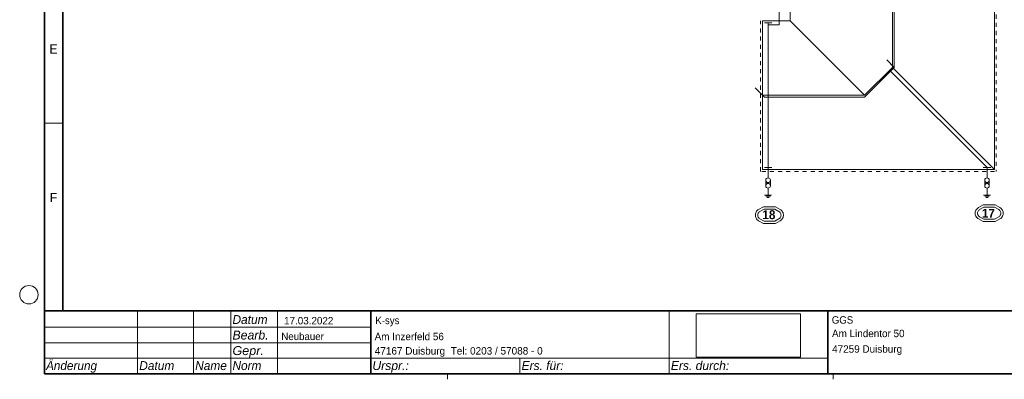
# Model space of a CAD drawing. Header units: inches. Extents: x 1485 to 83000, y 703 to 58700.
# Tile 1 of 4: x 1670 to 54732, y 703 to 20068. Entities that reach past the tile are written whole.
import ezdxf

# ---------------------------------------------------------------- set-up
doc = ezdxf.new("R2010")
doc.units = ezdxf.units.IN
doc.header["$LTSCALE"] = 200
doc.header["$MEASUREMENT"] = 0
doc.header["$XCLIPFRAME"] = 0
for name, pattern in [('$Regenrinne', [2.2, 1.1, -1.1]), ('Nicht_sichtbar', [0]), ('Volllinie', [0])]:
    doc.linetypes.add(name, pattern=pattern)
for name, color, linetype in [('$Architektur', 7, 'Continuous'), ('$Blitzschutz', 7, 'Continuous'), ('$Schriftfeld', 7, 'Continuous'), ('$Schriftfeld @ 1', 7, 'Continuous'), ('Grundebene', 7, 'Continuous'), ('Grundebene @ 1', 7, 'Continuous')]:
    doc.layers.add(name, color=color, linetype=linetype)
doc.styles.add('Arial', font='arial.ttf', dxfattribs={"height": 0.2})
doc.styles.add('Arial-Fett', font='arialbd.ttf', dxfattribs={"height": 0.2})
doc.styles.add('Arial-Kursiv', font='ariali.ttf', dxfattribs={"height": 0.2})
picture_1 = doc.add_image_def('image1.png', size_in_pixel=(193, 80))

# ---------------------------------------------------------------- blocks, each defined once
blk = doc.blocks.new('_LOGO-44')
at = {"layer": '$Schriftfeld', "color": 7, "linetype": 'Nicht_sichtbar', "lineweight": 9, "true_color": 0xffffff, "transparency": 33554687}
image = blk.add_image(picture_1, insert=(38128, 1903), size_in_units=(5624, 2331), dxfattribs=at)
image.set_boundary_path([(192.5, -0.5), (192.5, 79.5), (-0.5, 79.5), (-0.5, -0.5), (192.5, -0.5)])
blk = doc.blocks.new('Schriftfeldrahmen-5')
at = {"layer": '$Schriftfeld', "color": 18, "linetype": 'Volllinie', "lineweight": 35, "true_color": 0x000000}
for p, q in [((3000, 4384), (3000, 57600)), ((4000, 4384), (4000, 56600)), ((3000, 4384), (83000, 4384)), ((3000, 4384), (3000, 1000)), ((20588, 1000), (20588, 4348)), ((45224, 1000), (45224, 4348)), ((3000, 1000), (83000, 1000))]:
    blk.add_line(p, q, dxfattribs=at)
at = {"layer": '$Schriftfeld', "color": 18, "linetype": 'Volllinie', "lineweight": 18, "true_color": 0x000000}
for p, q in [((4000, 14492), (3000, 14492)), ((8026, 4348), (8026, 1000)), ((11042, 4348), (11042, 1000)), ((13048, 1000), (13048, 4348)), ((15565, 4348), (15565, 1000)), ((36675, 1837), (36675, 4348)), ((3000, 3511), (20588, 3511)), ((3000, 2674), (20588, 2674)), ((3000, 1837), (20588, 1837)), ((20588, 1837), (36675, 1837)), ((28631, 1837), (28631, 1000)), ((36675, 1837), (45224, 1837)), ((36675, 1000), (36675, 1837)), ((24723, 1000), (24723, 703)), ((45501, 1000), (45501, 703))]:
    blk.add_line(p, q, dxfattribs=at)
blk.add_circle((2165, 5254), 495, dxfattribs=at)
at = {"layer": 'Grundebene'}
blk.add_blockref('_LOGO-44', (0, 0), dxfattribs=at)
at = {"layer": '$Schriftfeld @ 1', "color": 18, "lineweight": 18, "true_color": 0x000000}
for s, height, style, width, p in [('E', 500, 'Arial', 0.952526, (3271, 18242)), ('F', 500, 'Arial', 0.94952, (3289, 10242)), ('Datum', 480, 'Arial-Kursiv', 0.957324, (13138, 3682)), ('Bearb.', 480, 'Arial-Kursiv', 0.985738, (13138, 2845)), ('Gepr.', 480, 'Arial-Kursiv', 1.009937, (13138, 2008)), ('Änderung', 480, 'Arial-Kursiv', 0.94752, (3086, 1201)), ('Datum', 480, 'Arial-Kursiv', 0.957324, (8112, 1201)), ('Name', 480, 'Arial-Kursiv', 0.955505, (11127, 1201)), ('Norm', 480, 'Arial-Kursiv', 0.951255, (13138, 1201)), ('Urspr.:', 480, 'Arial-Kursiv', 0.977256, (20677, 1201)), ('Ers. für:', 480, 'Arial-Kursiv', 0.96292, (28719, 1201)), ('Ers. durch:', 480, 'Arial-Kursiv', 0.970532, (36761, 1201))]:
    blk.add_text(s, height=height, dxfattribs=dict(at, style=style, width=width)).set_placement(p)
blk = doc.blocks.new('Schriftfeldtext-85')
at = {"layer": '$Schriftfeld @ 1', "color": 18, "lineweight": 18, "true_color": 0x000000, "style": 'Arial'}
for s, width, p in [('  17.03.2022', 0.949779, (15623, 3660)), (' K-sys', 0.93039, (20692, 3673)), (' GGS', 0.931191, (45289, 3700)), (' Neubauer', 0.93401, (15625, 2814)), (' Am Inzerfeld 56', 0.95328, (20652, 2808)), (' Am Lindentor 50', 0.953743, (45299, 2972)), (' 47167 Duisburg  Tel: 0203 / 57088 - 0', 0.961367, (20656, 2035)), (' 47259 Duisburg', 0.956469, (45305, 2134))]:
    blk.add_text(s, height=400, dxfattribs=dict(at, width=width)).set_placement(p)
blk = doc.blocks.new('Schriftfeld-1')
at = {"layer": 'Grundebene'}
for name in ['Schriftfeldrahmen-5', 'Schriftfeldtext-85']:
    blk.add_blockref(name, (0, 0), dxfattribs=at)
blk = doc.blocks.new('Trennstelle_mit_Erdeinfuehr-226')
at = {"layer": '$Blitzschutz', "color": 1, "linetype": 'Volllinie', "lineweight": 18, "true_color": 0xff0000}
for p, q in [((53800, 11550), (53800, 11800)), ((53675, 11425), (53675, 11125)), ((53925, 11425), (53925, 11125)), ((53987.5, 10625), (53612.5, 10625)), ((53800, 11000), (53800, 10750)), ((53800, 10625), (53800, 10750)), ((53925, 10562.5), (53675, 10562.5)), ((53862.5, 10500), (53737.5, 10500))]:
    blk.add_line(p, q, dxfattribs=at)
for centre in [(53800, 11425), (53800, 11125)]:
    blk.add_circle(centre, 125, dxfattribs=at)
blk = doc.blocks.new('Trennstelle_mit_Erdeinfuehr-234')
at = {"layer": '$Blitzschutz', "color": 1, "linetype": 'Volllinie', "lineweight": 18, "true_color": 0xff0000}
for p, q in [((42000, 11550), (42000, 11800)), ((41875, 11425), (41875, 11125)), ((42125, 11425), (42125, 11125)), ((42187.5, 10625), (41812.5, 10625)), ((42000, 11000), (42000, 10750)), ((42000, 10625), (42000, 10750)), ((42125, 10562.5), (41875, 10562.5)), ((42062.5, 10500), (41937.5, 10500))]:
    blk.add_line(p, q, dxfattribs=at)
for centre in [(42000, 11425), (42000, 11125)]:
    blk.add_circle(centre, 125, dxfattribs=at)
blk = doc.blocks.new('Nummernschild-907')
at = {"layer": 'Grundebene', "color": 1, "linetype": 'Volllinie', "lineweight": 18, "true_color": 0xff0000}
for p, q in [((41324, 9617), (41317, 9569)), ((41317, 9569), (41317, 9519)), ((41337, 9665), (41324, 9617)), ((41357, 9710), (41337, 9665)), ((41384, 9751), (41357, 9710)), ((41415, 9789), (41384, 9751)), ((41452, 9822), (41415, 9789)), ((41446, 9583), (41442, 9544)), ((41456, 9622), (41446, 9583)), ((41493, 9849), (41452, 9822)), ((41472, 9657), (41456, 9622)), ((41495, 9690), (41472, 9657)), ((41493, 9849), (41749, 9997)), ((41523, 9718), (41495, 9690)), ((41556, 9740), (41523, 9718)), ((41556, 9740), (41783, 9872)), ((41749, 9997), (42395, 9997)), ((41783, 9872), (42361, 9872)), ((42361, 9872), (42589, 9740)), ((42395, 9997), (42651, 9849)), ((42621, 9718), (42589, 9740)), ((42649, 9690), (42621, 9718)), ((42672, 9657), (42649, 9690)), ((42692, 9822), (42651, 9849)), ((42688, 9622), (42672, 9657)), ((42698, 9583), (42688, 9622)), ((42729, 9789), (42692, 9822)), ((42702, 9544), (42698, 9583)), ((42761, 9751), (42729, 9789)), ((42787, 9710), (42761, 9751)), ((42807, 9665), (42787, 9710)), ((42820, 9617), (42807, 9665)), ((42827, 9569), (42820, 9617)), ((42827, 9519), (42827, 9569)), ((41317, 9519), (41324, 9471)), ((41324, 9471), (41337, 9423)), ((41337, 9423), (41357, 9378)), ((41357, 9378), (41384, 9337)), ((41384, 9337), (41415, 9299)), ((41415, 9299), (41452, 9266)), ((41442, 9544), (41446, 9505)), ((41446, 9505), (41456, 9466)), ((41452, 9266), (41493, 9239)), ((41456, 9466), (41472, 9431)), ((41472, 9431), (41495, 9398)), ((41493, 9239), (41749, 9091)), ((41495, 9398), (41523, 9370)), ((41523, 9370), (41556, 9348)), ((41556, 9348), (41783, 9216)), ((41749, 9091), (42395, 9091)), ((41783, 9216), (42361, 9216)), ((42361, 9216), (42589, 9348)), ((42395, 9091), (42651, 9239)), ((42589, 9348), (42621, 9370)), ((42621, 9370), (42649, 9398)), ((42649, 9398), (42672, 9431)), ((42651, 9239), (42692, 9266)), ((42672, 9431), (42688, 9466)), ((42688, 9466), (42698, 9505)), ((42692, 9266), (42729, 9299)), ((42698, 9505), (42702, 9544)), ((42729, 9299), (42761, 9337)), ((42761, 9337), (42787, 9378)), ((42787, 9378), (42807, 9423)), ((42807, 9423), (42820, 9471)), ((42820, 9471), (42827, 9519))]:
    blk.add_line(p, q, dxfattribs=at)
blk = doc.blocks.new('Nummernschild-94D')
at = {"layer": 'Grundebene', "color": 1, "linetype": 'Volllinie', "lineweight": 18, "true_color": 0xff0000}
for p, q in [((53339, 9951), (53595, 10099)), ((53595, 10099), (54241, 10099)), ((54241, 10099), (54497, 9951)), ((53170, 9719), (53163, 9671)), ((53163, 9671), (53163, 9621)), ((53163, 9621), (53170, 9573)), ((53183, 9767), (53170, 9719)), ((53170, 9573), (53183, 9525)), ((53203, 9812), (53183, 9767)), ((53230, 9853), (53203, 9812)), ((53261, 9891), (53230, 9853)), ((53298, 9924), (53261, 9891)), ((53292, 9685), (53288, 9646)), ((53288, 9646), (53292, 9607)), ((53302, 9724), (53292, 9685)), ((53292, 9607), (53302, 9568)), ((53339, 9951), (53298, 9924)), ((53318, 9759), (53302, 9724)), ((53302, 9568), (53318, 9533)), ((53341, 9792), (53318, 9759)), ((53369, 9820), (53341, 9792)), ((53402, 9842), (53369, 9820)), ((53402, 9842), (53629, 9974)), ((53629, 9974), (54207, 9974)), ((54207, 9974), (54435, 9842)), ((54467, 9820), (54435, 9842)), ((54495, 9792), (54467, 9820)), ((54518, 9759), (54495, 9792)), ((54538, 9924), (54497, 9951)), ((54534, 9724), (54518, 9759)), ((54518, 9533), (54534, 9568)), ((54544, 9685), (54534, 9724)), ((54534, 9568), (54544, 9607)), ((54575, 9891), (54538, 9924)), ((54548, 9646), (54544, 9685)), ((54544, 9607), (54548, 9646)), ((54607, 9853), (54575, 9891)), ((54633, 9812), (54607, 9853)), ((54653, 9767), (54633, 9812)), ((54666, 9719), (54653, 9767)), ((54653, 9525), (54666, 9573)), ((54673, 9671), (54666, 9719)), ((54666, 9573), (54673, 9621)), ((54673, 9621), (54673, 9671)), ((53183, 9525), (53203, 9480)), ((53203, 9480), (53230, 9439)), ((53230, 9439), (53261, 9401)), ((53261, 9401), (53298, 9368)), ((53298, 9368), (53339, 9341)), ((53318, 9533), (53341, 9500)), ((53339, 9341), (53595, 9193)), ((53341, 9500), (53369, 9472)), ((53369, 9472), (53402, 9450)), ((53402, 9450), (53629, 9318)), ((53595, 9193), (54241, 9193)), ((53629, 9318), (54207, 9318)), ((54207, 9318), (54435, 9450)), ((54241, 9193), (54497, 9341)), ((54435, 9450), (54467, 9472)), ((54467, 9472), (54495, 9500)), ((54495, 9500), (54518, 9533)), ((54497, 9341), (54538, 9368)), ((54538, 9368), (54575, 9401)), ((54575, 9401), (54607, 9439)), ((54607, 9439), (54633, 9480)), ((54633, 9480), (54653, 9525))]:
    blk.add_line(p, q, dxfattribs=at)

msp = doc.modelspace()

# ---------------------------------------------------------------- linework, layer by layer
at = {"layer": '$Architektur', "color": 3, "linetype": '$Regenrinne', "lineweight": 13, "true_color": 0x00ff00}
for p, q in [((54300, 37500), (54300, 11900)), ((41600, 11900), (41600, 20000)), ((54200, 11900), (41600, 11900))]:
    msp.add_line(p, q, dxfattribs=at)
at = {"layer": 'Grundebene', "color": 18, "linetype": 'Volllinie', "lineweight": 9, "true_color": 0x000000}
for p, q in [((48700, 37500), (48700, 17500)), ((43200, 20000), (47200, 16000)), ((48700, 17500), (47200, 16000)), ((48700, 17500), (54200, 12000)), ((47200, 16000), (41700, 16000))]:
    msp.add_line(p, q, dxfattribs=at)
at = {"layer": 'Grundebene', "color": 1, "linetype": 'Volllinie', "lineweight": 13, "true_color": 0xff0000}
for p, q in [((48800, 17500), (48800, 37400)), ((42600, 20500), (42600, 19800)), ((41800, 19900), (42100, 19900)), ((42000, 11800), (42000, 19900)), ((42600, 19800), (42000, 19800)), ((42200, 19900), (42100, 19900)), ((48800, 17500), (48400, 17900)), ((47200, 15900), (48700, 17400)), ((53800, 12100), (48600, 17300)), ((48800, 17500), (48700, 17400)), ((41800, 15900), (41300, 16400)), ((41800, 15900), (47200, 15900)), ((41800, 12100), (42200, 12100)), ((54000, 12100), (53600, 12100)), ((53800, 12100), (53800, 11800))]:
    msp.add_line(p, q, dxfattribs=at)
at = {"layer": 'Grundebene', "color": 18, "linetype": 'Volllinie', "lineweight": 13, "true_color": 0x000000}
for p, q in [((54200, 37500), (54200, 12000)), ((43200, 20000), (43200, 30500)), ((41700, 12000), (41700, 20000)), ((41700, 20000), (43200, 20000)), ((54200, 12000), (41700, 12000))]:
    msp.add_line(p, q, dxfattribs=at)

# ---------------------------------------------------------------- block references
at = {"layer": 'Grundebene'}
for name in ['Schriftfeld-1', 'Trennstelle_mit_Erdeinfuehr-234', 'Trennstelle_mit_Erdeinfuehr-226', 'Nummernschild-94D', 'Nummernschild-907']:
    msp.add_blockref(name, (0, 0), dxfattribs=at)

# ---------------------------------------------------------------- texts
at = {"layer": 'Grundebene @ 1', "color": 18, "lineweight": 18, "true_color": 0x000000, "style": 'Arial-Fett'}
for s, width, p in [('18', 0.942712, (41694.73484, 9326.83025)), ('17', 0.942029, (53521.2249, 9400))]:
    msp.add_text(s, height=480, dxfattribs=dict(at, width=width)).set_placement(p)

doc.saveas('drawing.dxf')
